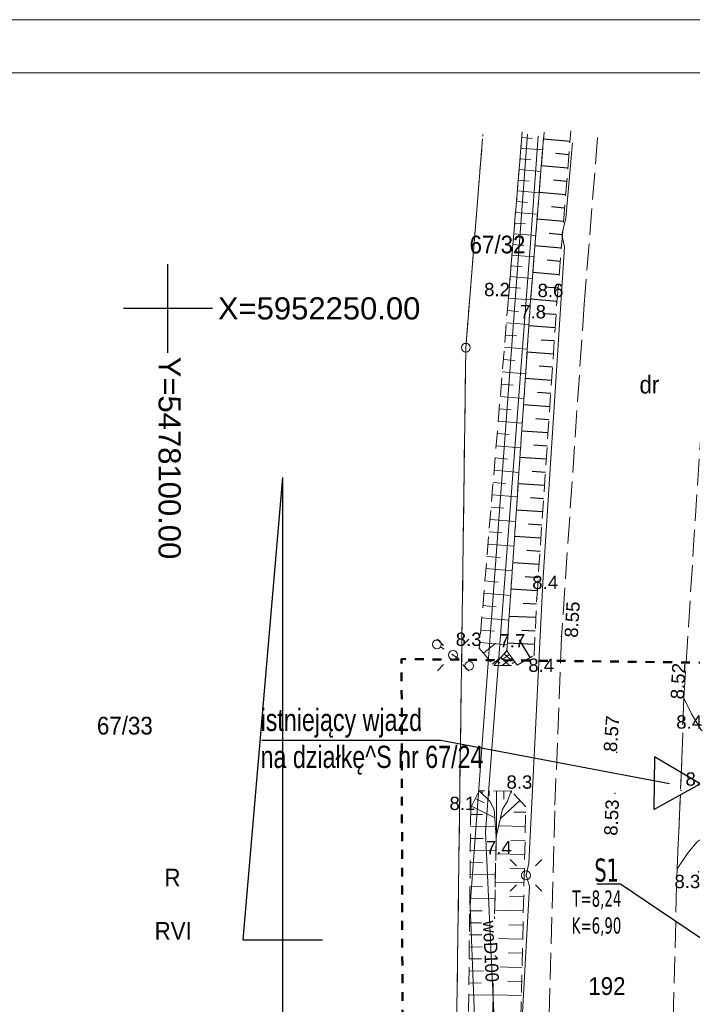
# Model space of a CAD drawing. Extents: x 5477991 to 5478238, y 5952118 to 5952269.
# Tile 4 of 10: x 5478092 to 5478130, y 5952211 to 5952266. Entities that reach past the tile are written whole.
import ezdxf
from ezdxf.enums import TextEntityAlignment as Align

# ---------------------------------------------------------------- set-up
doc = ezdxf.new("R2010")
doc.units = 0
doc.header["$LTSCALE"] = 0.5
for name, pattern in [('1 1', [2, 1, -1]), ('2 1', [3, 2, -1]), ('3 1', [4, 3, -1]), ('EGKK', [4, 3, -1]), ('EGUG', [2, 1, -1])]:
    doc.linetypes.add(name, pattern=pattern)
doc.layers.get('0').update_dxf_attribs({"color": 251})
for name, color, linetype, lineweight in [('--- 02 KS OZNACZENIA', 34, 'Continuous', 25), ('--tabelka rysunku', 7, 'Continuous', 0), ('--zagos.terenu', 7, 'Continuous', 30), ('EGDE', 7, 'Continuous', 20), ('EGDE_O', 7, 'Continuous', 20), ('EGKK', 251, 'Continuous', 20), ('EGKK_O', 251, 'Continuous', 20), ('EGPG', 251, 'Continuous', 20), ('EGPG_O', 251, 'Continuous', 20), ('EGUG', 251, 'Continuous', 20), ('EGUG_O', 251, 'Continuous', 20), ('OTK', 251, 'Continuous', 20), ('OTR', 251, 'Continuous', 20), ('OTRN', 251, 'Continuous', 20), ('OTRN_O', 251, 'Continuous', 18), ('OTRS', 251, 'Continuous', 20), ('OTRS_O', 251, 'Continuous', 18), ('SUE', 251, 'Continuous', 20), ('SUP', 251, 'Continuous', 20), ('SUW', 251, 'Continuous', 20), ('SUW_O', 251, 'Continuous', 20)]:
    doc.layers.add(name, color=color, linetype=linetype, lineweight=lineweight)
for name, color, linetype in [('--OPISY', 7, 'Continuous'), ('PARSI', 7, 'Continuous'), ('Strzałka', 251, 'Continuous'), ('Wymiarowanie', 7, 'Continuous')]:
    doc.layers.add(name, color=color, linetype=linetype)
doc.styles.add('1-500', font='arial.ttf', dxfattribs={"width": 0.75, "height": 1.25})
doc.styles.add('BDOT', font='Arial.ttf', dxfattribs={"width": 0.9})
doc.styles.add('EGBP', font='arial.ttf')
doc.styles.add('EGiB', font='Arial.ttf', dxfattribs={"width": 0.9})
doc.styles.add('GESUT', font='Arial.ttf', dxfattribs={"width": 0.9})
doc.styles.add('MZSK', font='Arial.ttf', dxfattribs={"width": 0.9, "height": 0.75})
doc.styles.add('PZ', font='romand.shx', dxfattribs={"width": 0.7})
doc.dimstyles.new('PZ', dxfattribs={"dimscale": 0.5, "dimtxt": 2.2, "dimasz": 0, "dimexe": 0, "dimexo": 0, "dimgap": 0.5, "dimtad": 1, "dimdec": 1, "dimlfac": 0.1, "dimzin": 0, "dimdsep": 46, "dimtxsty": 'PZ', "dimcen": 0.09, "dimse1": 1, "dimse2": 1, "dimsd1": 1, "dimsd2": 1, "dimclrd": 8, "dimclre": 8, "dimclrt": 256, "dimadec": 0, "dimazin": 0, "dimtfac": 1, "dimtdec": 1, "dimtofl": 0, "dimtmove": 1, "dimatfit": 3, "dimfxl": 1, "dimtolj": 1, "dimtzin": 0, "dimarcsym": 0})

# ---------------------------------------------------------------- blocks, each defined once
blk = doc.blocks.new('OTRN')
at = {"layer": 'OTRN', "color": 0, "const_width": 0.09}
blk.add_lwpolyline([(-0.04, 0, 1), (0.04, 0, 1)], format="xyb", close=True, dxfattribs=at)
at = {"layer": 'OTRN_O', "color": 0, "style": 'BDOT'}
blk.add_attdef('RZEDNA', (0.51, 0.52), '', height=1.5, dxfattribs=at)
blk = doc.blocks.new('OTRS')
at = {"layer": 'OTRS', "color": 0, "lineweight": -3, "const_width": 0.09}
blk.add_lwpolyline([(-0.04, 0, 1), (0.04, 0, 1)], format="xyb", close=True, dxfattribs=at)
at = {"layer": 'OTRS_O', "color": 0, "style": 'BDOT'}
blk.add_attdef('RZEDNA', (0.51, 0.52), '', height=1.5, dxfattribs=at)
blk = doc.blocks.new('SUPP')
at = {"color": 0}
blk.add_wipeout([(0.48, 0), (0.46, 0.15), (0.39, 0.28), (0.28, 0.39), (0.15, 0.46), (0, 0.48), (-0.15, 0.46), (-0.28, 0.39), (-0.39, 0.28), (-0.46, 0.15), (-0.48, 0), (-0.46, -0.15), (-0.39, -0.28), (-0.28, -0.39), (-0.15, -0.46), (0, -0.48), (0.15, -0.46), (0.28, -0.39), (0.39, -0.28), (0.46, -0.15)], dxfattribs=at).dxf.layer = 'SUP'
at = {"layer": 'SUP', "color": 0, "lineweight": 18}
blk.add_circle((0, 0), 0.5, dxfattribs=at)
blk = doc.blocks.new('SUEO')
at = {"layer": 'SUE', "color": 0, "lineweight": 18}
blk.add_circle((0, 0), 0.5, dxfattribs=at)
blk = doc.blocks.new('SUE_L')
at = {"layer": 'SUE', "color": 0, "lineweight": 18}
for p, q in [((-1.77, 1.77), (-1.06, 1.06)), ((1.06, 1.06), (1.77, 1.77)), ((-1.77, -1.77), (-1.06, -1.06)), ((1.06, -1.06), (1.77, -1.77))]:
    blk.add_line(p, q, dxfattribs=at)
at = {"layer": 'SUE', "color": 0, "const_width": 0.09}
blk.add_lwpolyline([(-0.04, 0, 1), (0.04, 0, 1)], format="xyb", close=True, dxfattribs=at)
blk = doc.blocks.new('EGPG_b')
at = {"layer": 'EGPG', "lineweight": 0}
h = blk.add_hatch(color=0, dxfattribs=at)
h.dxf.hatch_style = 1
edge = h.paths.add_edge_path()
edge.add_arc((0, 0), 0.09, 0, 360)
at = {"layer": 'EGPG_O', "color": 0, "style": 'EGBP'}
blk.add_attdef('NRP', (0.67, 0.52), '', height=1.5, dxfattribs=at)
blk = doc.blocks.new('EGPG_a')
at = {"layer": 'EGPG_O', "color": 0, "style": 'EGBP'}
blk.add_attdef('NRP', (0.98, 0.52), '', height=1.5, dxfattribs=at)
at = {"color": 0}
blk.add_wipeout([(0.48, 0), (0.46, 0.15), (0.39, 0.28), (0.28, 0.39), (0.15, 0.46), (0, 0.48), (-0.15, 0.46), (-0.28, 0.39), (-0.39, 0.28), (-0.46, 0.15), (-0.48, 0), (-0.46, -0.15), (-0.39, -0.28), (-0.28, -0.39), (-0.15, -0.46), (0, -0.48), (0.15, -0.46), (0.28, -0.39), (0.39, -0.28), (0.46, -0.15)], dxfattribs=at).dxf.layer = 'EGPG'
at = {"layer": 'EGPG', "color": 0, "lineweight": 18}
blk.add_circle((0, 0, 1), 0.5, dxfattribs=at)
blk = doc.blocks.new('mzsk')
at = {"layer": 'PARSI', "color": 0}
for p, q in [((0, -5), (0, 5)), ((5, 0), (-5, 0))]:
    blk.add_line(p, q, dxfattribs=at)

msp = doc.modelspace()

# ---------------------------------------------------------------- linework, layer by layer
at = {"layer": '--OPISY'}
msp.add_lwpolyline([(5478105.29, 5952225.689), (5478115.373, 5952225.689), (5478128.255, 5952223.249)], dxfattribs=at)
at = {"layer": '--zagos.terenu', "linetype": 'Continuous', "flags": 128}
msp.add_lwpolyline([(5478129.973, 5952223.228), (5478127.415, 5952224.748), (5478127.378, 5952221.772)], close=True, dxfattribs=at)
at = {"flags": 128}
for points in [[(5478106.46, 5952240.484), (5478104.218, 5952214.447), (5478108.702, 5952214.447)], [(5478106.46, 5952240.484), (5478106.46, 5952202.369)]]:
    msp.add_lwpolyline(points, dxfattribs=at)
at = {"layer": 'EGUG', "linetype": 'EGUG', "lineweight": 18}
msp.add_lwpolyline([(5478117.734, 5952259.699), (5478117.742, 5952259.804)], dxfattribs=at)
at = {"layer": 'OTK', "linetype": '3 1', "lineweight": 18}
for points in [[(5478124.2, 5952259.624), (5478123.45, 5952250.23), (5478122.17, 5952231.51), (5478121.79, 5952221.71), (5478121.19, 5952200.03), (5478121.55, 5952177.52), (5478121.71, 5952172.53), (5478121.84, 5952169.929)], [(5478128.828, 5952171.097), (5478128.63, 5952175.15), (5478128.21, 5952200), (5478128.68, 5952218.43), (5478128.8, 5952220.95), (5478128.95, 5952224.6), (5478129.06, 5952228.05), (5478130.35, 5952248.13), (5478131.12, 5952258.45), (5478131.23, 5952259.771)]]:
    msp.add_lwpolyline(points, dxfattribs=at)
msp.add_lwpolyline([(5478128.68, 5952218.43), (5478129.31, 5952219.35), (5478129.82, 5952219.96), (5478130.43, 5952220.37), (5478131.15, 5952220.59), (5478132.38, 5952220.77), (5478135.792, 5952220.602), (5478135.928, 5952224.684), (5478133.98, 5952224.84), (5478132.3, 5952224.98), (5478131.27, 5952225.19), (5478130.69, 5952225.52), (5478130.02, 5952226.28), (5478129.5, 5952227.17), (5478129.06, 5952228.05), (5478128.95, 5952224.6), (5478128.8, 5952220.95)], close=True, dxfattribs=at)
at = {"layer": 'OTR'}
for p, q in [((5478119.932, 5952259.63), (5478120.543, 5952259.579)), ((5478119.882, 5952259.027), (5478121.105, 5952258.925)), ((5478119.882, 5952259.027), (5478121.105, 5952258.925)), ((5478119.832, 5952258.424), (5478120.444, 5952258.373)), ((5478119.832, 5952258.424), (5478120.444, 5952258.373)), ((5478119.782, 5952257.821), (5478121.008, 5952257.719)), ((5478119.782, 5952257.821), (5478121.008, 5952257.719)), ((5478119.732, 5952257.219), (5478120.346, 5952257.168)), ((5478119.732, 5952257.219), (5478120.346, 5952257.168)), ((5478119.682, 5952256.616), (5478120.912, 5952256.514)), ((5478119.682, 5952256.616), (5478120.912, 5952256.514)), ((5478119.632, 5952256.013), (5478120.248, 5952255.962)), ((5478119.632, 5952256.013), (5478120.248, 5952255.962)), ((5478119.582, 5952255.41), (5478120.816, 5952255.308)), ((5478119.582, 5952255.41), (5478120.816, 5952255.308)), ((5478119.531, 5952254.808), (5478120.149, 5952254.756)), ((5478119.531, 5952254.808), (5478120.149, 5952254.756)), ((5478119.481, 5952254.205), (5478120.719, 5952254.102)), ((5478119.481, 5952254.205), (5478120.719, 5952254.102)), ((5478119.431, 5952253.602), (5478120.051, 5952253.55)), ((5478119.431, 5952253.602), (5478120.051, 5952253.55)), ((5478119.381, 5952252.999), (5478120.623, 5952252.896)), ((5478119.381, 5952252.999), (5478120.623, 5952252.896)), ((5478119.331, 5952252.396), (5478119.953, 5952252.345)), ((5478119.331, 5952252.396), (5478119.953, 5952252.345)), ((5478119.281, 5952251.794), (5478120.527, 5952251.69)), ((5478119.281, 5952251.794), (5478120.527, 5952251.69)), ((5478119.231, 5952251.191), (5478119.855, 5952251.139)), ((5478119.231, 5952251.191), (5478119.855, 5952251.139)), ((5478119.18, 5952250.58), (5478120.43, 5952250.476)), ((5478119.18, 5952250.58), (5478120.43, 5952250.476)), ((5478119.122, 5952249.887), (5478119.753, 5952249.835)), ((5478119.122, 5952249.887), (5478119.753, 5952249.835)), ((5478119.065, 5952249.195), (5478120.336, 5952249.089)), ((5478119.065, 5952249.195), (5478120.336, 5952249.089)), ((5478119.007, 5952248.502), (5478119.648, 5952248.449)), ((5478119.007, 5952248.502), (5478119.648, 5952248.449)), ((5478118.95, 5952247.81), (5478120.242, 5952247.702)), ((5478118.95, 5952247.81), (5478120.242, 5952247.702)), ((5478118.892, 5952247.117), (5478119.543, 5952247.063)), ((5478118.892, 5952247.117), (5478119.543, 5952247.063)), ((5478118.834, 5952246.424), (5478120.148, 5952246.315)), ((5478118.834, 5952246.424), (5478120.148, 5952246.315)), ((5478118.777, 5952245.732), (5478119.439, 5952245.677)), ((5478118.777, 5952245.732), (5478119.439, 5952245.677)), ((5478118.719, 5952245.039), (5478120.054, 5952244.928)), ((5478118.719, 5952245.039), (5478120.054, 5952244.928)), ((5478118.662, 5952244.347), (5478119.334, 5952244.291)), ((5478118.662, 5952244.347), (5478119.334, 5952244.291)), ((5478118.604, 5952243.654), (5478119.959, 5952243.541)), ((5478118.604, 5952243.654), (5478119.959, 5952243.541)), ((5478118.546, 5952242.961), (5478119.229, 5952242.905)), ((5478118.546, 5952242.961), (5478119.229, 5952242.905)), ((5478118.489, 5952242.269), (5478119.865, 5952242.154)), ((5478118.489, 5952242.269), (5478119.865, 5952242.154)), ((5478118.431, 5952241.576), (5478119.125, 5952241.519)), ((5478118.431, 5952241.576), (5478119.125, 5952241.519)), ((5478118.374, 5952240.884), (5478119.771, 5952240.767)), ((5478118.374, 5952240.884), (5478119.771, 5952240.767)), ((5478118.316, 5952240.191), (5478119.02, 5952240.133)), ((5478118.316, 5952240.191), (5478119.02, 5952240.133)), ((5478118.258, 5952239.498), (5478119.677, 5952239.38)), ((5478118.258, 5952239.498), (5478119.677, 5952239.38)), ((5478118.201, 5952238.806), (5478118.916, 5952238.746)), ((5478118.201, 5952238.806), (5478118.916, 5952238.746)), ((5478118.143, 5952238.113), (5478119.583, 5952237.994)), ((5478118.143, 5952238.113), (5478119.583, 5952237.994)), ((5478118.086, 5952237.421), (5478118.811, 5952237.36)), ((5478118.086, 5952237.421), (5478118.811, 5952237.36)), ((5478118.028, 5952236.728), (5478119.489, 5952236.607)), ((5478118.028, 5952236.728), (5478119.489, 5952236.607)), ((5478117.97, 5952236.036), (5478118.706, 5952235.974)), ((5478117.97, 5952236.036), (5478118.706, 5952235.974)), ((5478117.913, 5952235.343), (5478119.395, 5952235.22)), ((5478117.913, 5952235.343), (5478119.395, 5952235.22)), ((5478117.855, 5952234.65), (5478118.602, 5952234.588)), ((5478117.855, 5952234.65), (5478118.602, 5952234.588)), ((5478117.798, 5952233.958), (5478119.301, 5952233.833)), ((5478117.74, 5952233.265), (5478118.497, 5952233.202)), ((5478117.74, 5952233.265), (5478118.497, 5952233.202)), ((5478117.682, 5952232.573), (5478119.207, 5952232.446)), ((5478117.682, 5952232.573), (5478119.207, 5952232.446)), ((5478117.625, 5952231.88), (5478118.392, 5952231.816)), ((5478117.625, 5952231.88), (5478118.392, 5952231.816)), ((5478117.567, 5952231.187), (5478119.113, 5952231.059)), ((5478117.567, 5952231.187), (5478119.113, 5952231.059)), ((5478117.775, 5952230.579), (5478118.467, 5952231.156)), ((5478117.775, 5952230.579), (5478118.467, 5952231.156)), ((5478118.284, 5952229.969), (5478118.819, 5952230.415)), ((5478118.284, 5952229.969), (5478118.819, 5952230.415)), ((5478118.748, 5952230.336), (5478119.24, 5952229.897)), ((5478118.748, 5952230.336), (5478119.24, 5952229.897)), ((5478119.243, 5952230.508), (5478118.813, 5952230.199)), ((5478119.243, 5952230.508), (5478118.813, 5952230.199)), ((5478119.388, 5952230.305), (5478118.816, 5952229.894)), ((5478119.388, 5952230.305), (5478118.816, 5952229.894)), ((5478118.932, 5952230.542), (5478119.292, 5952230.221)), ((5478118.932, 5952230.542), (5478119.292, 5952230.221)), ((5478118.38, 5952229.923), (5478118.417, 5952229.891)), ((5478118.38, 5952229.923), (5478118.417, 5952229.891)), ((5478118.564, 5952230.13), (5478118.696, 5952230.012)), ((5478118.564, 5952230.13), (5478118.696, 5952230.012)), ((5478119.534, 5952230.103), (5478119.391, 5952230)), ((5478119.534, 5952230.103), (5478119.391, 5952230)), ((5478117.693, 5952222.829), (5478117.692, 5952222.674)), ((5478118.104, 5952222.827), (5478118.103, 5952222.552)), ((5478118.516, 5952222.825), (5478118.502, 5952220.303)), ((5478118.928, 5952222.822), (5478118.926, 5952222.365)), ((5478119.381, 5952222.776), (5478119.338, 5952222.737)), ((5478117.097, 5952221.973), (5478118.414, 5952221.308)), ((5478117.314, 5952222.402), (5478117.817, 5952222.147)), ((5478119.831, 5952222.287), (5478118.729, 5952221.272)), ((5478117.056, 5952221.502), (5478117.728, 5952221.495)), ((5478120.153, 5952221.622), (5478119.485, 5952221.638)), ((5478117.048, 5952220.825), (5478118.45, 5952220.809)), ((5478120.134, 5952220.828), (5478118.633, 5952220.864)), ((5478117.041, 5952220.147), (5478117.764, 5952220.139)), ((5478120.115, 5952220.034), (5478119.301, 5952220.054)), ((5478117.033, 5952219.469), (5478118.474, 5952219.453)), ((5478120.097, 5952219.24), (5478118.471, 5952219.279)), ((5478117.026, 5952218.792), (5478117.743, 5952218.784)), ((5478117.018, 5952218.114), (5478118.448, 5952218.098)), ((5478120.078, 5952218.447), (5478119.267, 5952218.466)), ((5478120.059, 5952217.653), (5478118.44, 5952217.691)), ((5478117.01, 5952217.436), (5478117.722, 5952217.428)), ((5478117.003, 5952216.759), (5478118.421, 5952216.743)), ((5478120.04, 5952216.859), (5478119.232, 5952216.878)), ((5478116.995, 5952216.081), (5478117.702, 5952216.073)), ((5478120.022, 5952216.065), (5478118.408, 5952216.103)), ((5478116.988, 5952215.403), (5478118.394, 5952215.388)), ((5478120.003, 5952215.271), (5478119.198, 5952215.29)), ((5478116.98, 5952214.726), (5478117.681, 5952214.718)), ((5478119.984, 5952214.477), (5478118.377, 5952214.515)), ((5478116.973, 5952214.048), (5478118.368, 5952214.033)), ((5478119.965, 5952213.683), (5478119.163, 5952213.702)), ((5478116.965, 5952213.37), (5478117.66, 5952213.363)), ((5478116.958, 5952212.693), (5478118.341, 5952212.677)), ((5478119.947, 5952212.889), (5478118.346, 5952212.927)), ((5478116.95, 5952212.015), (5478117.639, 5952212.007)), ((5478119.928, 5952212.096), (5478119.129, 5952212.114)), ((5478116.943, 5952211.337), (5478118.314, 5952211.322)), ((5478119.909, 5952211.302), (5478118.315, 5952211.339))]:
    msp.add_line(p, q, dxfattribs=at)
at = {"layer": 'OTR', "linetype": '2 1', "lineweight": 18}
for points in [[(5478119.959, 5952259.954), (5478119.18, 5952250.58), (5478117.54, 5952230.86), (5478118.35, 5952229.89), (5478119.09, 5952230.72), (5478120.43, 5952250.48), (5478121.185, 5952259.93)], [(5478119.905, 5952259.298), (5478119.18, 5952250.58), (5478117.54, 5952230.86), (5478118.35, 5952229.89), (5478119.09, 5952230.72), (5478120.43, 5952250.48), (5478121.167, 5952259.712)], [(5478121.169, 5952259.73), (5478120.43, 5952250.48), (5478119.09, 5952230.72), (5478119.68, 5952229.9), (5478120.63, 5952230.48), (5478120.78, 5952233.68), (5478121.91, 5952250.36), (5478122.699, 5952259.995)], [(5478121.115, 5952259.048), (5478120.43, 5952250.48), (5478119.09, 5952230.72), (5478119.68, 5952229.9), (5478120.63, 5952230.48), (5478120.78, 5952233.68), (5478121.91, 5952250.36), (5478122.63, 5952259.145)]]:
    msp.add_lwpolyline(points, dxfattribs=at)
for points in [[(5478118.35, 5952229.89), (5478119.68, 5952229.9), (5478119.09, 5952230.72)], [(5478118.35, 5952229.89), (5478119.68, 5952229.9), (5478119.09, 5952230.72)], [(5478117.53, 5952222.83), (5478117.06, 5952221.9), (5478116.81, 5952199.37), (5478117.19, 5952189.07), (5478117.22, 5952177.85), (5478117.8, 5952176.93), (5478118.24, 5952177.41), (5478118.42, 5952177.94), (5478118.6, 5952179.18), (5478118.08, 5952199.41), (5478118.49, 5952220.25), (5478118.38, 5952221.78), (5478118.13, 5952222.25)], [(5478117.53, 5952222.83), (5478118.13, 5952222.25), (5478118.38, 5952221.78), (5478118.49, 5952220.25), (5478118.85, 5952221.79), (5478119.13, 5952222.24), (5478119.34, 5952222.82)], [(5478119.54, 5952176.96), (5478120.16, 5952177.76), (5478119.63, 5952199.47), (5478120.16, 5952221.93), (5478119.34, 5952222.82), (5478119.13, 5952222.24), (5478118.85, 5952221.79), (5478118.49, 5952220.25), (5478118.08, 5952199.41), (5478118.6, 5952179.18), (5478118.94, 5952177.96), (5478119.17, 5952177.47)]]:
    msp.add_lwpolyline(points, close=True, dxfattribs=at)
at = {"layer": 'Strzałka', "linetype": 'ByBlock'}
for p, q in [((5478122.651, 5952259.41), (5478121.153, 5952259.532)), ((5478122.59, 5952258.658), (5478121.842, 5952258.72)), ((5478122.528, 5952257.907), (5478121.033, 5952258.03)), ((5478122.467, 5952257.156), (5478121.72, 5952257.217)), ((5478122.405, 5952256.404), (5478120.913, 5952256.527)), ((5478122.344, 5952255.653), (5478121.598, 5952255.714)), ((5478122.282, 5952254.902), (5478120.793, 5952255.024)), ((5478122.221, 5952254.15), (5478121.477, 5952254.211)), ((5478122.159, 5952253.399), (5478120.673, 5952253.521)), ((5478122.097, 5952252.648), (5478121.355, 5952252.709)), ((5478122.036, 5952251.897), (5478120.553, 5952252.018)), ((5478121.974, 5952251.145), (5478121.234, 5952251.206)), ((5478121.913, 5952250.394), (5478120.433, 5952250.515)), ((5478121.862, 5952249.653), (5478121.121, 5952249.703)), ((5478121.812, 5952248.912), (5478120.33, 5952249.012)), ((5478121.762, 5952248.171), (5478121.021, 5952248.221)), ((5478121.712, 5952247.43), (5478120.23, 5952247.53)), ((5478121.661, 5952246.689), (5478120.921, 5952246.739)), ((5478121.611, 5952245.948), (5478120.129, 5952246.049)), ((5478121.561, 5952245.207), (5478120.82, 5952245.257)), ((5478121.511, 5952244.466), (5478120.029, 5952244.567)), ((5478121.461, 5952243.725), (5478120.72, 5952243.775)), ((5478121.41, 5952242.984), (5478119.928, 5952243.085)), ((5478121.36, 5952242.243), (5478120.619, 5952242.293)), ((5478121.31, 5952241.502), (5478119.828, 5952241.603)), ((5478121.26, 5952240.761), (5478120.519, 5952240.812)), ((5478121.21, 5952240.02), (5478119.727, 5952240.121)), ((5478121.159, 5952239.279), (5478120.418, 5952239.33)), ((5478121.109, 5952238.538), (5478119.627, 5952238.639)), ((5478121.059, 5952237.797), (5478120.318, 5952237.848)), ((5478121.009, 5952237.056), (5478119.527, 5952237.157)), ((5478120.959, 5952236.315), (5478120.217, 5952236.366)), ((5478120.908, 5952235.574), (5478119.426, 5952235.675)), ((5478120.858, 5952234.833), (5478120.117, 5952234.884)), ((5478120.808, 5952234.093), (5478119.326, 5952234.193)), ((5478120.764, 5952233.339), (5478120.018, 5952233.374)), ((5478120.729, 5952232.585), (5478119.221, 5952232.656)), ((5478120.693, 5952231.832), (5478119.932, 5952231.867)), ((5478120.41, 5952230.346), (5478119.805, 5952231.338)), ((5478120.658, 5952231.078), (5478119.119, 5952231.15))]:
    msp.add_line(p, q, dxfattribs=at)
at = {"layer": 'SUP', "linetype": '1 1', "lineweight": 18}
msp.add_lwpolyline([(5478115.15, 5952231.08), (5478116.97, 5952229.87)], dxfattribs=at)

# ---------------------------------------------------------------- block references
at = {"layer": 'OTRN'}
ref = msp.add_blockref('OTRN', (5478119.18, 5952250.58), dxfattribs=dict(at, xscale=0.5, yscale=0.5, zscale=0.5, rotation=360))
ref.add_attrib('RZEDNA', '8.2', (5478117.81, 5952250.69, 8.2), dxfattribs={"layer": 'OTRN_O', "color": 0, "height": 0.75, "style": 'BDOT'})
ref = msp.add_blockref('OTRN', (5478121.91, 5952250.36), dxfattribs=dict(at, xscale=0.5, yscale=0.5, zscale=0.5, rotation=360))
ref.add_attrib('RZEDNA', '8.6', (5478120.82, 5952250.64, 8.6), dxfattribs={"layer": 'OTRN_O', "color": 0, "height": 0.75, "style": 'BDOT'})
ref = msp.add_blockref('OTRN', (5478120.43, 5952250.48), dxfattribs=dict(at, xscale=0.5, yscale=0.5, zscale=0.5, rotation=360))
ref.add_attrib('RZEDNA', '7.8', (5478119.84, 5952249.44, 7.8), dxfattribs={"layer": 'OTRN_O', "color": 0, "height": 0.75, "style": 'BDOT'})
ref = msp.add_blockref('OTRN', (5478120.78, 5952233.68), dxfattribs=dict(at, xscale=0.5, yscale=0.5, zscale=0.5, rotation=360))
ref.add_attrib('RZEDNA', '8.4', (5478120.523, 5952234.193, 8.4), dxfattribs={"layer": 'OTRN_O', "color": 0, "height": 0.75, "style": 'BDOT'})
ref = msp.add_blockref('OTRN', (5478117.54, 5952230.86), dxfattribs=dict(at, xscale=0.5, yscale=0.5, zscale=0.5, rotation=360))
ref.add_attrib('RZEDNA', '8.3', (5478116.21, 5952230.99, 8.3), dxfattribs={"layer": 'OTRN_O', "color": 0, "height": 0.75, "style": 'BDOT'})
ref = msp.add_blockref('OTRN', (5478119.09, 5952230.72), dxfattribs=dict(at, xscale=0.5, yscale=0.5, zscale=0.5, rotation=360))
ref.add_attrib('RZEDNA', '7.7', (5478118.67, 5952230.91, 7.7), dxfattribs={"layer": 'OTRN_O', "color": 0, "height": 0.75, "style": 'BDOT'})
ref = msp.add_blockref('OTRN', (5478120.63, 5952230.48), dxfattribs=dict(at, xscale=0.5, yscale=0.5, zscale=0.5, rotation=360))
ref.add_attrib('RZEDNA', '8.4', (5478120.3, 5952229.53, 8.4), dxfattribs={"layer": 'OTRN_O', "color": 0, "height": 0.75, "style": 'BDOT'})
ref = msp.add_blockref('OTRN', (5478130.27, 5952226.98), dxfattribs=dict(at, xscale=0.5, yscale=0.5, zscale=0.5, rotation=360))
ref.add_attrib('RZEDNA', '8.4', (5478128.636, 5952226.333, 8.4), dxfattribs={"layer": 'OTRN_O', "color": 0, "height": 0.75, "style": 'BDOT'})
ref = msp.add_blockref('OTRN', (5478119.34, 5952222.82), dxfattribs=dict(at, xscale=0.5, yscale=0.5, zscale=0.5, rotation=360))
ref.add_attrib('RZEDNA', '8.3', (5478119.07, 5952222.95, 8.3), dxfattribs={"layer": 'OTRN_O', "color": 0, "height": 0.75, "style": 'BDOT'})
ref = msp.add_blockref('OTRN', (5478117.06, 5952221.9), dxfattribs=dict(at, xscale=0.5, yscale=0.5, zscale=0.5, rotation=360))
ref.add_attrib('RZEDNA', '8.1', (5478115.86, 5952221.75, 8.1), dxfattribs={"layer": 'OTRN_O', "color": 0, "height": 0.75, "style": 'BDOT'})
ref = msp.add_blockref('OTRN', (5478118.49, 5952220.25), dxfattribs=dict(at, xscale=0.5, yscale=0.5, zscale=0.5, rotation=360))
ref.add_attrib('RZEDNA', '7.4', (5478117.91, 5952219.26, 7.4), dxfattribs={"layer": 'OTRN_O', "color": 0, "height": 0.75, "style": 'BDOT'})
ref = msp.add_blockref('OTRN', (5478129.9, 5952218.27), dxfattribs=dict(at, xscale=0.5, yscale=0.5, zscale=0.5, rotation=360))
ref.add_attrib('RZEDNA', '8.3', (5478128.53, 5952217.35, 8.3), dxfattribs={"layer": 'OTRN_O', "color": 0, "height": 0.75, "style": 'BDOT'})
at = {"layer": 'OTRS'}
ref = msp.add_blockref('OTRS', (5478122.17, 5952231.51), dxfattribs=dict(at, xscale=0.5, yscale=0.5, zscale=0.5, rotation=360))
ref.add_attrib('RZEDNA', '8.55', (5478123.081, 5952231.436, 8.55), dxfattribs={"layer": 'OTRS_O', "color": 0, "height": 0.75, "rotation": 86.4232, "style": 'BDOT'})
ref = msp.add_blockref('OTRS', (5478129.06, 5952227.97), dxfattribs=dict(at, xscale=0.5, yscale=0.5, zscale=0.5, rotation=360))
ref.add_attrib('RZEDNA', '8.52', (5478129.06, 5952227.97, 8.52), dxfattribs={"layer": 'OTRS_O', "color": 0, "height": 0.75, "rotation": 87.1727, "style": 'BDOT'})
ref = msp.add_blockref('OTRS', (5478125.28, 5952225), dxfattribs=dict(at, xscale=0.5, yscale=0.5, zscale=0.5, rotation=360))
ref.add_attrib('RZEDNA', '8.57', (5478125.28, 5952225, 8.57), dxfattribs={"layer": 'OTRS_O', "color": 0, "height": 0.75, "rotation": 85.6893, "style": 'BDOT'})
at = {"layer": 'OTRS', "xscale": 0.5, "yscale": 0.5, "zscale": 0.5}
msp.add_blockref('OTRS', (5478128.9, 5952222.86, 8.421), dxfattribs=at).add_auto_attribs({'RZEDNA': '8.42'})
at = {"layer": 'OTRS'}
ref = msp.add_blockref('OTRS', (5478125.18, 5952222.69, 8.53), dxfattribs=dict(at, xscale=0.5, yscale=0.5, zscale=0.5))
ref.add_attrib('RZEDNA', '8.53', (5478125.311, 5952220.291, 8.53), dxfattribs={"layer": 'OTRS_O', "color": 0, "height": 0.75, "rotation": 447.1993, "style": 'BDOT'})
at = {"layer": 'PARSI', "xscale": 0.5, "yscale": 0.5, "zscale": 0.5}
msp.add_blockref('mzsk', (5478100, 5952250), dxfattribs=at)

# ---------------------------------------------------------------- texts
at = {"layer": '--- 02 KS OZNACZENIA', "linetype": 'Continuous', "attachment_point": 6, "style": 'PZ'}
for s, insert, char_height in [('\\fTahoma|b0|i0|c238|p32;S1', (5478125.394, 5952218.355), 1.3), ('\\fTahoma|b0|i0|c238|p32;T=8,24\\PK=6,90', (5478125.541, 5952215.932), 0.91)]:
    msp.add_mtext(s, dxfattribs=dict(at, insert=insert, char_height=char_height))
at = {"layer": '--OPISY', "insert": (5478105.217, 5952227.452), "char_height": 1.25, "width": 34.43484, "attachment_point": 1, "line_spacing_factor": 0.8, "style": '1-500'}
msp.add_mtext('\\pxsm1,;istniejący wjazd \\Pna działkę^S nr 67/24', dxfattribs=at)
at = {"layer": 'EGDE_O', "char_height": 1, "attachment_point": 7, "style": 'EGiB'}
for s, insert in [('67/32', (5478116.992, 5952253.084)), ('67/33', (5478095.997, 5952225.987)), ('192\\P', (5478123.68, 5952211.318))]:
    msp.add_mtext(s, dxfattribs=dict(at, insert=insert))
at = {"layer": 'EGKK_O', "insert": (5478126.565, 5952246.209), "char_height": 1, "width": 1.89347, "attachment_point": 1, "style": 'EGiB'}
msp.add_mtext('dr', dxfattribs=at)
at = {"layer": 'EGKK_O', "insert": (5478099.248, 5952215.444), "char_height": 1, "attachment_point": 1, "style": 'EGiB'}
msp.add_mtext('RVI', dxfattribs=at)
at = {"layer": 'EGUG_O', "insert": (5478099.798, 5952217.444), "char_height": 1, "attachment_point": 7, "style": 'EGiB'}
msp.add_mtext('R', dxfattribs=at)
at = {"layer": 'Wymiarowanie', "style": 'MZSK'}
msp.add_text('X=5952250.00', height=1.25, dxfattribs=at).set_placement((5478102.811, 5952249.001), align=Align.BOTTOM_LEFT)
msp.add_text('Y=5478100.00', height=1.25, rotation=-90, dxfattribs=at).set_placement((5478100.718, 5952235.872), align=Align.TOP_RIGHT)

# ---------------------------------------------------------------- leaders
at = {"layer": '--- 02 KS OZNACZENIA', "linetype": 'Continuous', "annotation_type": 0, "has_hookline": 1, "hookline_direction": 1, "text_width": 1.231}
msp.add_leader([(5478135.32, 5952210.918), (5478125.494, 5952217.582)], dimstyle='PZ', override={"dimgap": 0.2, "dimclrd": 256}, dxfattribs=at)

# ---------------------------------------------------------------- next in the draw order: block references
at = {"layer": 'SUE', "xscale": 0.5, "yscale": 0.5, "zscale": 0.5, "rotation": 360}
for p in [(5478116.06, 5952230.48), (5478120.17, 5952218.07)]:
    msp.add_blockref('SUEO', p, dxfattribs=at)
at = {"layer": 'SUP', "xscale": 0.5, "yscale": 0.5, "zscale": 0.5}
for p in [(5478115.15, 5952231.08), (5478116.97, 5952229.87)]:
    msp.add_blockref('SUPP', p, dxfattribs=at)

# ---------------------------------------------------------------- next in the draw order: linework, layer by layer
at = {"layer": 'EGDE', "lineweight": 18}
msp.add_lwpolyline([(5478117.721, 5952259.545), (5478116.78, 5952247.79), (5478116.07, 5952195.31), (5478117.84, 5952195.65), (5478117.03, 5952216.4), (5478120.247, 5952259.821)], dxfattribs=at)
at = {"layer": 'SUE', "lineweight": 18}
msp.add_lwpolyline([(5478122.794, 5952259.321), (5478122.42, 5952255.09), (5478122.19, 5952254.15), (5478122.34, 5952253.46), (5478121.11, 5952234.56), (5478120.33, 5952218.76), (5478120.17, 5952218.07), (5478120.36, 5952217.46), (5478119.64, 5952204.23), (5478119.96, 5952199.59), (5478120.23, 5952183.23), (5478120.02, 5952182.42), (5478120.27, 5952181.74), (5478120.53, 5952176.17), (5478121, 5952170.37), (5478121.025, 5952169.868)], dxfattribs=at)

# ---------------------------------------------------------------- next in the draw order: block references
at = {"layer": 'SUE', "xscale": 0.5, "yscale": 0.5, "zscale": 0.5}
for p in [(5478116.06, 5952230.48), (5478120.17, 5952218.07)]:
    msp.add_blockref('SUE_L', p, dxfattribs=at)

# ---------------------------------------------------------------- next in the draw order: block references
at = {"layer": 'EGPG', "xscale": 0.5, "yscale": 0.5, "zscale": 0.5, "rotation": 360}
for name, p in [('EGPG_a', (5478116.78, 5952247.79)), ('EGPG_b', (5478117.03, 5952216.4))]:
    msp.add_blockref(name, p, dxfattribs=at)

# ---------------------------------------------------------------- next in the draw order: texts
at = {"layer": 'SUW_O', "insert": (5478118.11, 5952215.52), "char_height": 0.75, "attachment_point": 4, "rotation": 272.646, "style": 'GESUT', "bg_fill": 3, "box_fill_scale": 1.1, "bg_fill_color": 256, "bg_fill_transparency": 0}
msp.add_mtext('woD100', dxfattribs=at)

# ---------------------------------------------------------------- next in the draw order: linework, layer by layer
at = {"layer": '--tabelka rysunku', "linetype": 'Continuous'}
for points in [[(5477991.358, 5952117.761), (5478201.358, 5952117.761), (5478201.358, 5952266.261), (5477991.358, 5952266.261)], [(5478003.358, 5952120.761), (5478198.358, 5952120.761), (5478198.358, 5952263.261), (5478003.358, 5952263.261)]]:
    msp.add_lwpolyline(points, close=True, dxfattribs=at)
at = {"layer": 'EGKK', "linetype": 'EGKK', "lineweight": 18}
msp.add_lwpolyline([(5478089.996, 5952190.255), (5478116.07, 5952195.31), (5478116.78, 5952247.79), (5478117.673, 5952258.939)], dxfattribs=at)
at = {"layer": 'Strzałka', "linetype": '1 1', "lineweight": 50, "flags": 128}
msp.add_lwpolyline([(5478188.435, 5952229.332), (5478187.552, 5952193.554), (5478113.251, 5952194.092), (5478113.161, 5952230.256), (5478188.435, 5952229.332), (5478188.435, 5952229.332)], dxfattribs=at)
at = {"layer": 'SUW', "lineweight": 18}
msp.add_lwpolyline([(5478120.846, 5952259.693), (5478120.4, 5952253.44), (5478117.88, 5952220.52), (5478120.21, 5952170.106)], dxfattribs=at)

doc.saveas('drawing.dxf')
